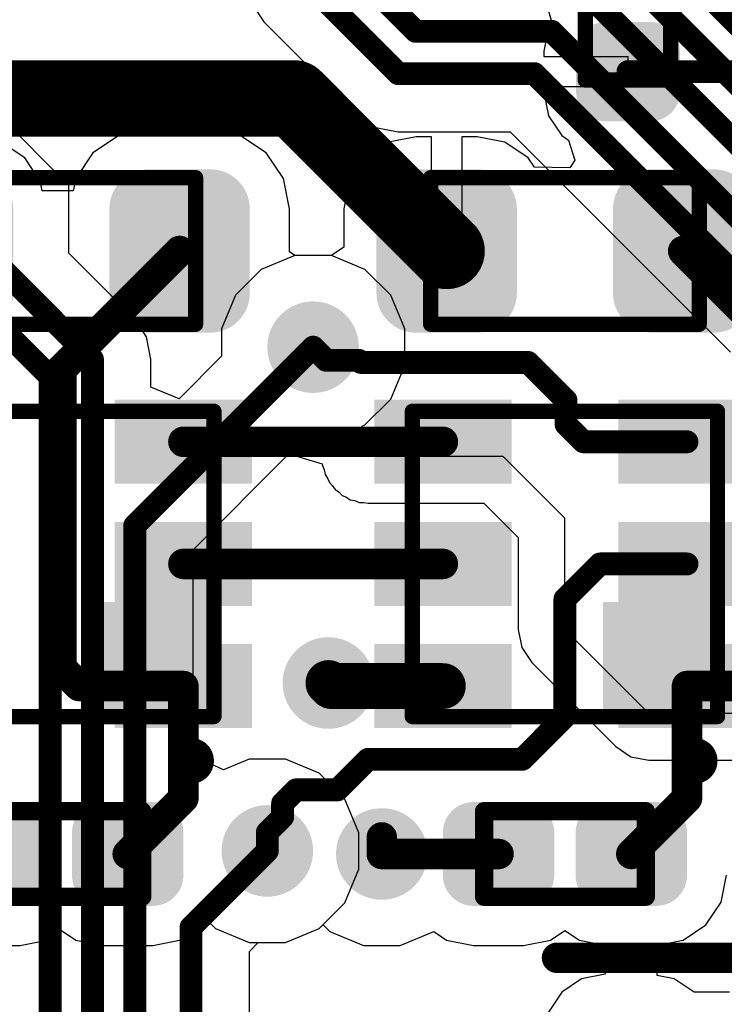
# Model space of a CAD drawing. Header units: inches. Extents: x 0 to 41, y 0 to 25.4.
# Tile 10 of 18: x 28.5 to 33.1, y 9.8 to 16.2. Entities that reach past the tile are written whole.
import ezdxf

# ---------------------------------------------------------------- set-up
doc = ezdxf.new("R2010")
doc.units = ezdxf.units.IN
for name, color, linetype in [('BOTTOM', 5, 'Continuous'), ('TOP', 1, 'Continuous'), ('Top Assembly', 56, 'Continuous'), ('Top Overlay', 2, 'Continuous'), ('Top Solder', 216, 'Continuous'), ('Via Holes', 16, 'Continuous')]:
    doc.layers.add(name, color=color, linetype=linetype)

# ---------------------------------------------------------------- blocks, each defined once
blk = doc.blocks.new('RES_0402_3374')
at = {"layer": 'TOP'}
h = blk.add_hatch(color=1, dxfattribs=at)
edge = h.paths.add_edge_path()
edge.add_arc((-0.34025205, -0.14975078), 0.14024864, 270, 360)
edge.add_line((-0.20000341, -0.14975078), (-0.20000341, 0.14975078))
edge.add_arc((-0.34025205, 0.14975078), 0.14024864, 0, 90)
edge.add_line((-0.34025205, 0.28999942), (-0.60975367, 0.28999942))
edge.add_arc((-0.60975367, 0.14975078), 0.14024864, 90, 180)
edge.add_line((-0.75000231, 0.1497507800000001), (-0.75000231, -0.1497507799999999))
edge.add_arc((-0.60975367, -0.14975078), 0.14024864, 180, 270)
edge.add_line((-0.60975367, -0.28999942), (-0.34025205, -0.28999942))
h = blk.add_hatch(color=1, dxfattribs=at)
edge = h.paths.add_edge_path()
edge.add_arc((0.34025205, 0.14975078), 0.14024864, 90, 180)
edge.add_line((0.20000341, 0.14975078), (0.20000341, -0.14975078))
edge.add_arc((0.34025205, -0.14975078), 0.14024864, 180, 270)
edge.add_line((0.34025205, -0.28999942), (0.60975367, -0.28999942))
edge.add_arc((0.60975367, -0.14975078), 0.14024864, 270, 360)
edge.add_line((0.75000231, -0.14975078), (0.75000231, 0.14975078))
edge.add_arc((0.60975367, 0.14975078), 0.14024864, 0, 90)
edge.add_line((0.60975367, 0.28999942), (0.34025205, 0.28999942))
at = {"layer": 'Top Solder'}
h = blk.add_hatch(color=216, dxfattribs=at)
edge = h.paths.add_edge_path()
edge.add_arc((-0.34025205, -0.14975078), 0.19024854, 270, 360)
edge.add_line((-0.15000351, -0.14975078), (-0.15000351, 0.14975078))
edge.add_arc((-0.34025205, 0.14975078), 0.19024854, 0, 90)
edge.add_line((-0.34025205, 0.33999932), (-0.60975367, 0.33999932))
edge.add_arc((-0.60975367, 0.14975078), 0.19024854, 90, 180)
edge.add_line((-0.80000221, 0.1497507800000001), (-0.80000221, -0.1497507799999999))
edge.add_arc((-0.60975367, -0.14975078), 0.19024854, 180, 270)
edge.add_line((-0.60975367, -0.33999932), (-0.34025205, -0.33999932))
h = blk.add_hatch(color=216, dxfattribs=at)
edge = h.paths.add_edge_path()
edge.add_arc((0.34025205, 0.14975078), 0.19024854, 90, 180)
edge.add_line((0.15000351, 0.14975078), (0.15000351, -0.14975078))
edge.add_arc((0.34025205, -0.14975078), 0.19024854, 180, 270)
edge.add_line((0.3402520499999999, -0.33999932), (0.60975367, -0.33999932))
edge.add_arc((0.60975367, -0.14975078), 0.19024854, 270, 360)
edge.add_line((0.80000221, -0.14975078), (0.80000221, 0.14975078))
edge.add_arc((0.60975367, 0.14975078), 0.19024854, 0, 90)
edge.add_line((0.60975367, 0.33999932), (0.34025205, 0.33999932))
at = {"layer": 'Top Assembly', "const_width": 0.0999998}
for points in [[(0.53000148, 0.28000198), (-0.5299989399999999, 0.27999944)], [(-0.5299989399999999, 0.27999944), (-0.5299989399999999, -0.27999944)], [(0.53000148, 0.28000198), (0.53000148, -0.28000198)], [(-0.5299989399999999, -0.27999944), (0.53000148, -0.28000198)]]:
    blk.add_lwpolyline(points, dxfattribs=at)
at = {"layer": 'Top Assembly', "const_width": 0.0499999}
for points in [[(-0.55499762, 0.27999944, 1), (-0.50500026, 0.27999944, 1)], [(-0.55499762, 0.27999944, 1), (-0.50500026, 0.27999944, 1)], [(0.5050028, 0.28000198, 1), (0.55500016, 0.28000198, 1)], [(0.5050028, 0.28000198, 1), (0.55500016, 0.28000198, 1)], [(-0.55499762, -0.27999944, 1), (-0.50500026, -0.27999944, 1)], [(-0.55499762, -0.27999944, 1), (-0.50500026, -0.27999944, 1)], [(0.5050028, -0.28000198, 1), (0.55500016, -0.28000198, 1)], [(0.5050028, -0.28000198, 1), (0.55500016, -0.28000198, 1)]]:
    blk.add_lwpolyline(points, format="xyb", close=True, dxfattribs=at)
blk = doc.blocks.new('RES_0603_3413')
at = {"layer": 'TOP'}
h = blk.add_hatch(color=1, dxfattribs=at)
edge = h.paths.add_edge_path()
edge.add_arc((-0.5740996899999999, -0.2758998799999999), 0.20910042, 270, 360)
edge.add_line((-0.36499927, -0.2758998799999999), (-0.36499927, 0.27589988))
edge.add_arc((-0.5740996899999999, 0.27589988), 0.20910042, 0, 90)
edge.add_line((-0.5740996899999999, 0.4850002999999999), (-0.9758997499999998, 0.4850002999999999))
edge.add_arc((-0.9758997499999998, 0.2758998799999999), 0.20910042, 90, 180)
edge.add_line((-1.18500017, 0.2758998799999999), (-1.18500017, -0.27589988))
edge.add_arc((-0.9758997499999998, -0.27589988), 0.20910042, 180, 270)
edge.add_line((-0.9758997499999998, -0.4850002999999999), (-0.5740996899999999, -0.4850002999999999))
h = blk.add_hatch(color=1, dxfattribs=at)
edge = h.paths.add_edge_path()
edge.add_arc((0.5740996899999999, 0.27589988), 0.20910042, 90, 180)
edge.add_line((0.36499927, 0.27589988), (0.36499927, -0.27589988))
edge.add_arc((0.5740996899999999, -0.27589988), 0.20910042, 180, 270)
edge.add_line((0.5740996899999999, -0.4850002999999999), (0.9758997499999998, -0.4850002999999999))
edge.add_arc((0.9758997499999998, -0.27589988), 0.20910042, 270, 360)
edge.add_line((1.18500017, -0.27589988), (1.18500017, 0.27589988))
edge.add_arc((0.9758997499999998, 0.27589988), 0.20910042, 0, 90)
edge.add_line((0.9758997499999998, 0.4850002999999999), (0.5740996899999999, 0.4850002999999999))
at = {"layer": 'Top Solder'}
h = blk.add_hatch(color=216, dxfattribs=at)
edge = h.paths.add_edge_path()
edge.add_arc((-0.5740996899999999, -0.2758998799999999), 0.25910032, 270, 360)
edge.add_line((-0.3149993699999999, -0.2758998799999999), (-0.3149993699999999, 0.27589988))
edge.add_arc((-0.5740996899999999, 0.27589988), 0.25910032, 0, 90)
edge.add_line((-0.5740996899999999, 0.5350002), (-0.9758997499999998, 0.5350001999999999))
edge.add_arc((-0.9758997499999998, 0.2758998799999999), 0.25910032, 90, 180)
edge.add_line((-1.23500007, 0.27589988), (-1.23500007, -0.27589988))
edge.add_arc((-0.9758997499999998, -0.27589988), 0.25910032, 180, 270)
edge.add_line((-0.9758997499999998, -0.5350002), (-0.5740996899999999, -0.5350001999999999))
h = blk.add_hatch(color=216, dxfattribs=at)
edge = h.paths.add_edge_path()
edge.add_arc((0.5740996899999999, 0.27589988), 0.25910032, 90, 180)
edge.add_line((0.3149993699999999, 0.27589988), (0.3149993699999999, -0.2758998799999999))
edge.add_arc((0.5740996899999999, -0.27589988), 0.25910032, 180, 270)
edge.add_line((0.5740996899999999, -0.5350002), (0.9758997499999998, -0.5350002))
edge.add_arc((0.9758997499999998, -0.27589988), 0.25910032, 270, 360)
edge.add_line((1.23500007, -0.27589988), (1.23500007, 0.27589988))
edge.add_arc((0.9758997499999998, 0.27589988), 0.25910032, 0, 90)
edge.add_line((0.9758997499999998, 0.5350002), (0.5740996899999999, 0.5350002))
at = {"layer": 'Top Assembly', "const_width": 0.0999998}
for points in [[(-0.88000078, 0.47999904), (-0.88000078, -0.47999904)], [(0.88000078, 0.47999904), (-0.88000078, 0.47999904)], [(0.88000078, 0.47999904), (0.88000078, -0.47999904)], [(0.88000078, -0.47999904), (-0.88000078, -0.47999904)]]:
    blk.add_lwpolyline(points, dxfattribs=at)
at = {"layer": 'Top Assembly', "const_width": 0.0499999}
for points in [[(-0.90499946, 0.47999904, 1), (-0.8550020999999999, 0.47999904, 1)], [(-0.90499946, 0.47999904, 1), (-0.8550020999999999, 0.47999904, 1)], [(0.8550020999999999, 0.47999904, 1), (0.90499946, 0.47999904, 1)], [(0.8550020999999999, 0.47999904, 1), (0.90499946, 0.47999904, 1)], [(-0.90499946, -0.47999904, 1), (-0.8550020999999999, -0.47999904, 1)], [(-0.90499946, -0.47999904, 1), (-0.8550020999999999, -0.47999904, 1)], [(0.8550020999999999, -0.47999904, 1), (0.90499946, -0.47999904, 1)], [(0.8550020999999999, -0.47999904, 1), (0.90499946, -0.47999904, 1)]]:
    blk.add_lwpolyline(points, format="xyb", close=True, dxfattribs=at)
blk = doc.blocks.new('RES_0603_3414')
at = {"layer": 'TOP'}
h = blk.add_hatch(color=1, dxfattribs=at)
edge = h.paths.add_edge_path()
edge.add_arc((-0.5740996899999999, -0.2758998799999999), 0.20910042, 270, 360)
edge.add_line((-0.36499927, -0.2758998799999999), (-0.36499927, 0.27589988))
edge.add_arc((-0.5740996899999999, 0.27589988), 0.20910042, 0, 90)
edge.add_line((-0.5740996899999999, 0.4850002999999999), (-0.9758997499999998, 0.4850002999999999))
edge.add_arc((-0.9758997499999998, 0.2758998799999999), 0.20910042, 90, 180)
edge.add_line((-1.18500017, 0.2758998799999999), (-1.18500017, -0.27589988))
edge.add_arc((-0.9758997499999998, -0.27589988), 0.20910042, 180, 270)
edge.add_line((-0.9758997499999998, -0.4850002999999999), (-0.5740996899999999, -0.4850002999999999))
h = blk.add_hatch(color=1, dxfattribs=at)
edge = h.paths.add_edge_path()
edge.add_arc((0.5740996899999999, 0.27589988), 0.20910042, 90, 180)
edge.add_line((0.36499927, 0.27589988), (0.36499927, -0.27589988))
edge.add_arc((0.5740996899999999, -0.27589988), 0.20910042, 180, 270)
edge.add_line((0.5740996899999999, -0.4850002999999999), (0.9758997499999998, -0.4850002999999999))
edge.add_arc((0.9758997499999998, -0.27589988), 0.20910042, 270, 360)
edge.add_line((1.18500017, -0.27589988), (1.18500017, 0.27589988))
edge.add_arc((0.9758997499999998, 0.27589988), 0.20910042, 0, 90)
edge.add_line((0.9758997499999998, 0.4850002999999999), (0.5740996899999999, 0.4850002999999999))
at = {"layer": 'Top Solder'}
h = blk.add_hatch(color=216, dxfattribs=at)
edge = h.paths.add_edge_path()
edge.add_arc((-0.5740996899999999, -0.2758998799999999), 0.25910032, 270, 360)
edge.add_line((-0.3149993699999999, -0.2758998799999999), (-0.3149993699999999, 0.27589988))
edge.add_arc((-0.5740996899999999, 0.27589988), 0.25910032, 0, 90)
edge.add_line((-0.5740996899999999, 0.5350002), (-0.9758997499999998, 0.5350001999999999))
edge.add_arc((-0.9758997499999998, 0.2758998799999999), 0.25910032, 90, 180)
edge.add_line((-1.23500007, 0.27589988), (-1.23500007, -0.27589988))
edge.add_arc((-0.9758997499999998, -0.27589988), 0.25910032, 180, 270)
edge.add_line((-0.9758997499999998, -0.5350002), (-0.5740996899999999, -0.5350001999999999))
h = blk.add_hatch(color=216, dxfattribs=at)
edge = h.paths.add_edge_path()
edge.add_arc((0.5740996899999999, 0.27589988), 0.25910032, 90, 180)
edge.add_line((0.3149993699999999, 0.27589988), (0.3149993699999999, -0.2758998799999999))
edge.add_arc((0.5740996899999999, -0.27589988), 0.25910032, 180, 270)
edge.add_line((0.5740996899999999, -0.5350002), (0.9758997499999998, -0.5350002))
edge.add_arc((0.9758997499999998, -0.27589988), 0.25910032, 270, 360)
edge.add_line((1.23500007, -0.27589988), (1.23500007, 0.27589988))
edge.add_arc((0.9758997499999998, 0.27589988), 0.25910032, 0, 90)
edge.add_line((0.9758997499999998, 0.5350002), (0.5740996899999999, 0.5350002))
at = {"layer": 'Top Assembly', "const_width": 0.0999998}
for points in [[(-0.88000078, 0.4799965), (-0.88000078, -0.48000158)], [(0.88000078, 0.4799965), (-0.88000078, 0.4799965)], [(0.88000078, 0.4799965), (0.88000078, -0.48000158)], [(0.88000078, -0.48000158), (-0.88000078, -0.48000158)]]:
    blk.add_lwpolyline(points, dxfattribs=at)
at = {"layer": 'Top Assembly', "const_width": 0.0499999}
for points in [[(-0.90499946, 0.4799965, 1), (-0.8550020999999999, 0.4799965, 1)], [(-0.90499946, 0.4799965, 1), (-0.8550020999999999, 0.4799965, 1)], [(0.8550020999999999, 0.4799965, 1), (0.90499946, 0.4799965, 1)], [(0.8550020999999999, 0.4799965, 1), (0.90499946, 0.4799965, 1)], [(-0.90499946, -0.48000158, 1), (-0.8550020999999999, -0.48000158, 1)], [(-0.90499946, -0.48000158, 1), (-0.8550020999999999, -0.48000158, 1)], [(0.8550020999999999, -0.48000158, 1), (0.90499946, -0.48000158, 1)], [(0.8550020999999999, -0.48000158, 1), (0.90499946, -0.48000158, 1)]]:
    blk.add_lwpolyline(points, format="xyb", close=True, dxfattribs=at)
blk = doc.blocks.new('APA102_2020_3421')
at = {"layer": 'TOP'}
for points in [[(-1.1999341, 1.02499795), (-0.3998340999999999, 1.02499795), (-0.3998340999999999, 0.5749988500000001), (-1.1999341, 0.5749988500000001)], [(0.3998340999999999, 1.02499795), (1.1999341, 1.02499795), (1.1999341, 0.5749988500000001), (0.3998340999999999, 0.5749988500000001)], [(-1.1999341, 0.22499701), (-0.3998340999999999, 0.22499701), (-0.3998340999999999, -0.22500209), (-1.1999341, -0.22500209)], [(0.3998340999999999, 0.22499701), (1.1999341, 0.22499701), (1.1999341, -0.22500209), (0.3998340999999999, -0.22500209)], [(-1.1999341, -0.5750039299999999), (-0.3998340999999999, -0.5750039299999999), (-0.3998340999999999, -1.02500303), (-1.1999341, -1.02500303)], [(0.3998340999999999, -0.5750039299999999), (1.1999341, -0.5750039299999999), (1.1999341, -1.02500303), (0.3998340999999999, -1.02500303)]]:
    blk.add_hatch(color=1, dxfattribs=at).paths.add_polyline_path(points)
at = {"layer": 'Top Assembly'}
blk.add_hatch(color=56, dxfattribs=at).paths.add_polyline_path([(-0.9999624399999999, 0.25016968), (-0.2499614, 0.25016968), (-0.2499614, 1.00017072), (-0.9999624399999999, 1.00017072)])
at = {"layer": 'Top Solder'}
for points in [[(-1.249934, 1.07499785), (-0.3498342, 1.07499785), (-0.3498342, 0.52499895), (-1.249934, 0.52499895)], [(0.3498342, 1.07499785), (1.249934, 1.07499785), (1.249934, 0.52499895), (0.3498342, 0.52499895)], [(-1.249934, 0.27499691), (-0.3498342, 0.27499691), (-0.3498342, -0.27500199), (-1.249934, -0.27500199)], [(0.3498342, 0.27499691), (1.249934, 0.27499691), (1.249934, -0.27500199), (0.3498342, -0.27500199)], [(-1.249934, -0.52500403), (-0.3498342, -0.52500403), (-0.3498342, -1.07500293), (-1.249934, -1.07500293)], [(0.3498342, -0.52500403), (1.249934, -0.52500403), (1.249934, -1.07500293), (0.3498342, -1.07500293)]]:
    blk.add_hatch(color=216, dxfattribs=at).paths.add_polyline_path(points)
at = {"layer": 'Top Assembly', "const_width": 0.0999998}
for points in [[(-1.00000054, 0.999998), (-1.00000054, -1.00000054)], [(1.00000054, 0.999998), (-1.00000054, 0.999998)], [(1.00000054, 0.999998), (1.00000054, -1.00000054)], [(1.00000054, -1.00000054), (-1.00000054, -1.00000054)]]:
    blk.add_lwpolyline(points, dxfattribs=at)
at = {"layer": 'Top Assembly', "const_width": 0.0499999}
for points in [[(-1.02499922, 0.999998, 1), (-0.97500186, 0.999998, 1)], [(-1.02499922, 0.999998, 1), (-0.97500186, 0.999998, 1)], [(0.97500186, 0.999998, 1), (1.02499922, 0.999998, 1)], [(0.97500186, 0.999998, 1), (1.02499922, 0.999998, 1)], [(-1.02499922, -1.00000054, 1), (-0.97500186, -1.00000054, 1)], [(-1.02499922, -1.00000054, 1), (-0.97500186, -1.00000054, 1)], [(0.97500186, -1.00000054, 1), (1.02499922, -1.00000054, 1)], [(0.97500186, -1.00000054, 1), (1.02499922, -1.00000054, 1)]]:
    blk.add_lwpolyline(points, format="xyb", close=True, dxfattribs=at)
at = {"layer": 'Top Overlay'}
for points, const_width in [([(-0.7998840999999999, 1.28999742, 1), (-0.8998839, 1.28999742, 1)], 0.1999996), ([(-0.9498838, 1.28999742, 1), (-0.8498839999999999, 1.28999742, 1)], 0.0999998), ([(-0.8498839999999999, 1.28999742, 1), (-0.7498842, 1.28999742, 1)], 0.0999998)]:
    blk.add_lwpolyline(points, format="xyb", close=True, dxfattribs=dict(at, const_width=const_width))
blk = doc.blocks.new('APA102_2020_3422')
at = {"layer": 'TOP'}
for points in [[(-1.1999341, 1.02500303), (-0.3998340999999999, 1.02500303), (-0.3998340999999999, 0.5750039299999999), (-1.1999341, 0.5750039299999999)], [(0.3998340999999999, 1.02500303), (1.1999341, 1.02500303), (1.1999341, 0.5750039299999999), (0.3998340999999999, 0.5750039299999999)], [(-1.19993664, 0.22499955), (-0.39983664, 0.22499955), (-0.39983664, -0.22499955), (-1.19993664, -0.22499955)], [(0.39983664, 0.22499955), (1.19993664, 0.22499955), (1.19993664, -0.22499955), (0.39983664, -0.22499955)], [(-1.1999341, -0.5750039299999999), (-0.3998340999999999, -0.5750039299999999), (-0.3998340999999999, -1.02500303), (-1.1999341, -1.02500303)], [(0.3998340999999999, -0.5750039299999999), (1.1999341, -0.5750039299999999), (1.1999341, -1.02500303), (0.3998340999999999, -1.02500303)]]:
    blk.add_hatch(color=1, dxfattribs=at).paths.add_polyline_path(points)
at = {"layer": 'Top Assembly'}
blk.add_hatch(color=56, dxfattribs=at).paths.add_polyline_path([(-0.9999624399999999, 0.2499995), (-0.2499614, 0.2499995), (-0.2499614, 1.00000054), (-0.9999624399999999, 1.00000054)])
at = {"layer": 'Top Solder'}
for points in [[(-1.249934, 1.07500293), (-0.3498342, 1.07500293), (-0.3498342, 0.52500403), (-1.249934, 0.52500403)], [(0.3498342, 1.07500293), (1.249934, 1.07500293), (1.249934, 0.52500403), (0.3498342, 0.52500403)], [(-1.24993654, 0.27499945), (-0.34983674, 0.27499945), (-0.34983674, -0.27499945), (-1.24993654, -0.27499945)], [(0.34983674, 0.27499945), (1.24993654, 0.27499945), (1.24993654, -0.27499945), (0.34983674, -0.27499945)], [(-1.249934, -0.52500403), (-0.3498342, -0.52500403), (-0.3498342, -1.07500293), (-1.249934, -1.07500293)], [(0.3498342, -0.52500403), (1.249934, -0.52500403), (1.249934, -1.07500293), (0.3498342, -1.07500293)]]:
    blk.add_hatch(color=216, dxfattribs=at).paths.add_polyline_path(points)
at = {"layer": 'Top Assembly', "const_width": 0.0999998}
for points in [[(-1.00000054, 1.00000054), (-1.00000054, -1.00000054)], [(1.00000054, 1.00000054), (-1.00000054, 1.00000054)], [(1.00000054, 1.00000054), (1.00000054, -1.00000054)], [(1.00000054, -1.00000054), (-1.00000054, -1.00000054)]]:
    blk.add_lwpolyline(points, dxfattribs=at)
at = {"layer": 'Top Assembly', "const_width": 0.0499999}
for points in [[(-1.02499922, 1.00000054, 1), (-0.97500186, 1.00000054, 1)], [(-1.02499922, 1.00000054, 1), (-0.97500186, 1.00000054, 1)], [(0.97500186, 1.00000054, 1), (1.02499922, 1.00000054, 1)], [(0.97500186, 1.00000054, 1), (1.02499922, 1.00000054, 1)], [(-1.02499922, -1.00000054, 1), (-0.97500186, -1.00000054, 1)], [(-1.02499922, -1.00000054, 1), (-0.97500186, -1.00000054, 1)], [(0.97500186, -1.00000054, 1), (1.02499922, -1.00000054, 1)], [(0.97500186, -1.00000054, 1), (1.02499922, -1.00000054, 1)]]:
    blk.add_lwpolyline(points, format="xyb", close=True, dxfattribs=at)
at = {"layer": 'Top Overlay'}
for points, const_width in [([(-0.7998840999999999, 1.28999996, 1), (-0.8998839, 1.28999996, 1)], 0.1999996), ([(-0.9498838, 1.28999996, 1), (-0.8498839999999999, 1.28999996, 1)], 0.0999998), ([(-0.8498839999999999, 1.28999996, 1), (-0.7498842, 1.28999996, 1)], 0.0999998)]:
    blk.add_lwpolyline(points, format="xyb", close=True, dxfattribs=dict(at, const_width=const_width))
blk = doc.blocks.new('CAP_0402_3429')
at = {"layer": 'TOP'}
h = blk.add_hatch(color=1, dxfattribs=at)
edge = h.paths.add_edge_path()
edge.add_arc((-0.27080083, -0.13919962), 0.1507998, 270, 360)
edge.add_line((-0.12000103, -0.13919962), (-0.12000103, 0.13919962))
edge.add_arc((-0.27080083, 0.13919962), 0.1507998, 0, 90)
edge.add_line((-0.27080083, 0.28999942), (-0.5991999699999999, 0.28999942))
edge.add_arc((-0.5991999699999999, 0.13919962), 0.1507998, 90, 180)
edge.add_line((-0.7499997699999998, 0.13919962), (-0.7499997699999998, -0.1391996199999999))
edge.add_arc((-0.5991999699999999, -0.13919962), 0.1507998, 180, 270)
edge.add_line((-0.5991999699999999, -0.28999942), (-0.27080083, -0.28999942))
h = blk.add_hatch(color=1, dxfattribs=at)
edge = h.paths.add_edge_path()
edge.add_arc((0.27080083, 0.13919962), 0.1507998, 90, 180)
edge.add_line((0.12000103, 0.13919962), (0.12000103, -0.1391996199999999))
edge.add_arc((0.27080083, -0.13919962), 0.1507998, 180, 270)
edge.add_line((0.27080083, -0.28999942), (0.5991999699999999, -0.28999942))
edge.add_arc((0.5991999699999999, -0.13919962), 0.1507998, 270, 360)
edge.add_line((0.7499997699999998, -0.13919962), (0.7499997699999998, 0.13919962))
edge.add_arc((0.5991999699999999, 0.13919962), 0.1507998, 0, 90)
edge.add_line((0.5991999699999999, 0.28999942), (0.27080083, 0.28999942))
at = {"layer": 'Top Solder'}
h = blk.add_hatch(color=216, dxfattribs=at)
edge = h.paths.add_edge_path()
edge.add_arc((-0.27080083, -0.13919962), 0.2007997, 270, 360)
edge.add_line((-0.07000113, -0.13919962), (-0.07000113, 0.13919962))
edge.add_arc((-0.27080083, 0.13919962), 0.2007997, 0, 90)
edge.add_line((-0.27080083, 0.33999932), (-0.5991999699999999, 0.3399993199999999))
edge.add_arc((-0.5991999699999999, 0.13919962), 0.2007997, 90, 180)
edge.add_line((-0.7999996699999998, 0.13919962), (-0.7999996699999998, -0.1391996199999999))
edge.add_arc((-0.5991999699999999, -0.13919962), 0.2007997, 180, 270)
edge.add_line((-0.5991999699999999, -0.33999932), (-0.27080083, -0.3399993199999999))
h = blk.add_hatch(color=216, dxfattribs=at)
edge = h.paths.add_edge_path()
edge.add_arc((0.27080083, 0.13919962), 0.2007997, 90, 180)
edge.add_line((0.07000113, 0.13919962), (0.07000113, -0.1391996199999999))
edge.add_arc((0.27080083, -0.13919962), 0.2007997, 180, 270)
edge.add_line((0.2708008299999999, -0.3399993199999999), (0.5991999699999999, -0.3399993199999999))
edge.add_arc((0.5991999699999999, -0.13919962), 0.2007997, 270, 360)
edge.add_line((0.7999996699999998, -0.13919962), (0.7999996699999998, 0.13919962))
edge.add_arc((0.5991999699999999, 0.13919962), 0.2007997, 0, 90)
edge.add_line((0.5991999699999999, 0.3399993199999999), (0.27080083, 0.3399993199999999))
at = {"layer": 'Top Assembly', "const_width": 0.11999976}
for points in [[(0.5299989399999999, 0.27999944), (-0.5299989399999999, 0.27999944)], [(-0.5299989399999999, 0.27999944), (-0.5299989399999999, -0.27999944)], [(0.5299989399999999, 0.27999944), (0.5299989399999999, -0.27999944)], [(0.5299989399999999, -0.27999944), (-0.5299989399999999, -0.27999944)]]:
    blk.add_lwpolyline(points, dxfattribs=at)
at = {"layer": 'Top Assembly', "const_width": 0.05999988}
for points in [[(-0.55999888, 0.27999944, 1), (-0.499999, 0.27999944, 1)], [(-0.55999888, 0.27999944, 1), (-0.499999, 0.27999944, 1)], [(0.499999, 0.27999944, 1), (0.55999888, 0.27999944, 1)], [(0.499999, 0.27999944, 1), (0.55999888, 0.27999944, 1)], [(-0.55999888, -0.27999944, 1), (-0.499999, -0.27999944, 1)], [(-0.55999888, -0.27999944, 1), (-0.499999, -0.27999944, 1)], [(0.499999, -0.27999944, 1), (0.55999888, -0.27999944, 1)], [(0.499999, -0.27999944, 1), (0.55999888, -0.27999944, 1)]]:
    blk.add_lwpolyline(points, format="xyb", close=True, dxfattribs=at)
blk = doc.blocks.new('CAP_0402_3430')
at = {"layer": 'TOP'}
h = blk.add_hatch(color=1, dxfattribs=at)
edge = h.paths.add_edge_path()
edge.add_arc((-0.27080337, -0.13919454), 0.1507998, 270, 360)
edge.add_line((-0.12000357, -0.13919454), (-0.12000357, 0.1392047))
edge.add_arc((-0.27080337, 0.1392047), 0.1507998, 0, 90)
edge.add_line((-0.27080337, 0.2900045), (-0.59920251, 0.2900045))
edge.add_arc((-0.59920251, 0.1392047), 0.1507998, 90, 180)
edge.add_line((-0.75000231, 0.1392047), (-0.75000231, -0.13919454))
edge.add_arc((-0.59920251, -0.13919454), 0.1507998, 180, 270)
edge.add_line((-0.59920251, -0.28999434), (-0.27080337, -0.28999434))
h = blk.add_hatch(color=1, dxfattribs=at)
edge = h.paths.add_edge_path()
edge.add_arc((0.27080337, 0.1392047), 0.1507998, 90, 180)
edge.add_line((0.12000357, 0.1392047), (0.12000357, -0.1391945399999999))
edge.add_arc((0.27080337, -0.13919454), 0.1507998, 180, 270)
edge.add_line((0.27080337, -0.28999434), (0.59920251, -0.28999434))
edge.add_arc((0.59920251, -0.13919454), 0.1507998, 270, 360)
edge.add_line((0.75000231, -0.13919454), (0.75000231, 0.1392047))
edge.add_arc((0.59920251, 0.1392047), 0.1507998, 0, 90)
edge.add_line((0.59920251, 0.2900045), (0.27080337, 0.2900045))
at = {"layer": 'Top Solder'}
h = blk.add_hatch(color=216, dxfattribs=at)
edge = h.paths.add_edge_path()
edge.add_arc((-0.27080337, -0.13919454), 0.2007997, 270, 360)
edge.add_line((-0.07000367, -0.13919454), (-0.07000367, 0.1392047))
edge.add_arc((-0.27080337, 0.1392047), 0.2007997, 0, 90)
edge.add_line((-0.27080337, 0.3400044), (-0.59920251, 0.3400044))
edge.add_arc((-0.59920251, 0.1392047), 0.2007997, 90, 180)
edge.add_line((-0.8000022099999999, 0.1392047), (-0.8000022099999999, -0.13919454))
edge.add_arc((-0.59920251, -0.13919454), 0.2007997, 180, 270)
edge.add_line((-0.59920251, -0.33999424), (-0.27080337, -0.3399942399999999))
h = blk.add_hatch(color=216, dxfattribs=at)
edge = h.paths.add_edge_path()
edge.add_arc((0.27080337, 0.1392047), 0.2007997, 90, 180)
edge.add_line((0.07000367, 0.1392047), (0.07000367, -0.1391945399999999))
edge.add_arc((0.27080337, -0.13919454), 0.2007997, 180, 270)
edge.add_line((0.2708033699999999, -0.3399942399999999), (0.59920251, -0.3399942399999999))
edge.add_arc((0.59920251, -0.13919454), 0.2007997, 270, 360)
edge.add_line((0.8000022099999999, -0.13919454), (0.8000022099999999, 0.1392047))
edge.add_arc((0.59920251, 0.1392047), 0.2007997, 0, 90)
edge.add_line((0.59920251, 0.3400044), (0.27080337, 0.3400044))
at = {"layer": 'Top Assembly', "const_width": 0.11999976}
for points in [[(0.5299989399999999, 0.28000452), (-0.5299989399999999, 0.28000452)], [(-0.5299989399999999, 0.28000452), (-0.5299989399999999, -0.27999944)], [(0.5299989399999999, 0.28000452), (0.5299989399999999, -0.27999944)], [(0.5299989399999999, -0.27999944), (-0.5299989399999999, -0.27999944)]]:
    blk.add_lwpolyline(points, dxfattribs=at)
at = {"layer": 'Top Assembly', "const_width": 0.05999988}
for points in [[(-0.55999888, 0.28000452, 1), (-0.499999, 0.28000452, 1)], [(-0.55999888, 0.28000452, 1), (-0.499999, 0.28000452, 1)], [(0.499999, 0.28000452, 1), (0.55999888, 0.28000452, 1)], [(0.499999, 0.28000452, 1), (0.55999888, 0.28000452, 1)], [(-0.55999888, -0.27999944, 1), (-0.499999, -0.27999944, 1)], [(-0.55999888, -0.27999944, 1), (-0.499999, -0.27999944, 1)], [(0.499999, -0.27999944, 1), (0.55999888, -0.27999944, 1)], [(0.499999, -0.27999944, 1), (0.55999888, -0.27999944, 1)]]:
    blk.add_lwpolyline(points, format="xyb", close=True, dxfattribs=at)

msp = doc.modelspace()

# ---------------------------------------------------------------- hatches: boundary and pattern name
at = {"layer": 'BOTTOM'}
h = msp.add_hatch(color=5, dxfattribs=at)
edge = h.paths.add_edge_path()
edge.add_arc((30.40000016, 14.09999974), 0.2999994, 0, 360)
h = msp.add_hatch(color=5, dxfattribs=at)
edge = h.paths.add_edge_path()
edge.add_arc((30.49999996, 11.89999906), 0.2999994, 0, 360)
h = msp.add_hatch(color=5, dxfattribs=at)
edge = h.paths.add_edge_path()
edge.add_arc((30.10000076, 10.80000126), 0.2999994, 0, 360)
h = msp.add_hatch(color=5, dxfattribs=at)
edge = h.paths.add_edge_path()
edge.add_arc((30.85002974, 10.78000892), 0.2999994, 0, 360)
at = {"layer": 'TOP'}
h = msp.add_hatch(color=1, dxfattribs=at)
edge = h.paths.add_edge_path()
edge.add_arc((30.40000016, 14.09999974), 0.2999994, 0, 360)
h = msp.add_hatch(color=1, dxfattribs=at)
edge = h.paths.add_edge_path()
edge.add_arc((30.49999996, 11.89999906), 0.2999994, 0, 360)
h = msp.add_hatch(color=1, dxfattribs=at)
edge = h.paths.add_edge_path()
edge.add_arc((30.10000076, 10.80000126), 0.2999994, 0, 360)
h = msp.add_hatch(color=1, dxfattribs=at)
edge = h.paths.add_edge_path()
edge.add_arc((30.85002974, 10.78000892), 0.2999994, 0, 360)
at = {"layer": 'Via Holes'}
h = msp.add_hatch(color=7, dxfattribs=at)
edge = h.paths.add_edge_path()
edge.add_arc((30.40000016, 14.09999974), 0.1499997, 0, 360)
h = msp.add_hatch(color=7, dxfattribs=at)
edge = h.paths.add_edge_path()
edge.add_arc((30.49999996, 11.89999906), 0.1499997, 0, 360)
h = msp.add_hatch(color=7, dxfattribs=at)
edge = h.paths.add_edge_path()
edge.add_arc((30.10000076, 10.80000126), 0.1499997, 0, 360)
h = msp.add_hatch(color=7, dxfattribs=at)
edge = h.paths.add_edge_path()
edge.add_arc((30.85002974, 10.78000892), 0.1499997, 0, 360)

# ---------------------------------------------------------------- linework, layer by layer
at = {"layer": 'BOTTOM'}
for p, q in [((28.80000082, 15.16005604), (27.57733117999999, 16.38272568)), ((29.99483206, 16.35517938), (30.0777148, 16.23113848)), ((30.0777148, 16.23113848), (30.68722336, 15.62162992)), ((30.68722336, 15.62162992), (30.81126425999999, 15.53874718)), ((30.81126425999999, 15.53874718), (30.95758096, 15.50964386)), ((30.95758096, 15.50964386), (31.69096024, 15.50964386)), ((31.69096024, 15.50964386), (33.13408918, 14.06651492)), ((28.80000082, 14.7150582), (28.80000082, 15.16005604)), ((29.22435608, 14.29070294), (28.80000082, 14.7150582)), ((30.28065318, 14.69999854), (30.06012784, 14.60865506)), ((30.51934714, 14.69999854), (30.28065318, 14.69999854)), ((30.73987248, 14.60865506), (30.51934714, 14.69999854)), ((30.06012784, 14.60865506), (29.89134484, 14.43987206)), ((30.90865548, 14.43987206), (30.73987248, 14.60865506)), ((29.89134484, 14.43987206), (29.80000136, 14.21934672)), ((30.99999896, 14.21934672), (30.90865548, 14.43987206)), ((29.30723882, 14.16666204), (29.22435608, 14.29070294)), ((29.80000136, 14.21934672), (29.80000136, 14.04071614)), ((30.99999896, 13.98065276), (30.99999896, 14.21934672)), ((29.33634214, 14.02034534), (29.30723882, 14.16666204)), ((29.33634214, 13.83836958), (29.33634214, 14.02034534)), ((29.80000136, 14.04071614), (29.52111952, 13.7618343)), ((30.90865548, 13.76012742), (30.99999896, 13.98065276)), ((29.52111952, 13.7618343), (29.33634214, 13.83836958)), ((30.73987248, 13.59134442), (30.90865548, 13.76012742)), ((30.72100536, 13.58352884), (30.73987248, 13.59134442)), ((30.76078684, 13.38352924), (30.72100536, 13.58352884)), ((29.61334184, 12.77262622), (30.24155496, 13.40083934)), ((30.24155496, 13.40083934), (30.45857002, 13.33501016)), ((31.6456695, 13.38352924), (30.76078684, 13.38352924)), ((32.05002988, 12.97916886), (31.6456695, 13.38352924)), ((30.45857002, 13.33501016), (30.46078744, 13.32385702)), ((30.46078744, 13.32385702), (30.4723165, 13.2960237)), ((30.4723165, 13.2960237), (30.47819406, 13.26647588)), ((30.47819406, 13.26647588), (30.49493266, 13.24142386)), ((30.49493266, 13.24142386), (30.50645918, 13.21359562)), ((30.50645918, 13.21359562), (30.52775708, 13.19229518)), ((30.52775708, 13.19229518), (30.54449822, 13.16724062)), ((30.54449822, 13.16724062), (30.56954516, 13.15050456)), ((30.56954516, 13.15050456), (30.59084814, 13.12920158)), ((30.59084814, 13.12920158), (30.61868908, 13.11766998)), ((30.61868908, 13.11766998), (30.64373348, 13.10093646)), ((30.64373348, 13.10093646), (30.67327368, 13.0950589)), ((30.67327368, 13.0950589), (30.70111208, 13.08352984)), ((30.70111208, 13.08352984), (30.73123902, 13.08352984)), ((30.73123902, 13.08352984), (30.76078684, 13.07765228)), ((30.76078684, 13.07765228), (31.51897176, 13.07765228)), ((31.51897176, 13.07765228), (31.74415292, 12.85246858)), ((32.05002988, 12.24997042), (32.05002988, 12.97916886)), ((31.74415292, 12.85246858), (31.74415292, 12.24997042)), ((29.61334184, 11.42318264), (29.61334184, 12.77262622)), ((31.74415292, 12.24997042), (31.7674371, 12.13291706)), ((32.60000084, 11.69999946), (32.05002988, 12.24997042)), ((31.7674371, 12.13291706), (31.83374126, 12.0336818)), ((31.83374126, 12.0336818), (32.38371222, 11.48371084)), ((34.69999918, 11.69999946), (32.60000084, 11.69999946)), ((32.38371222, 11.48371084), (32.48294748, 11.41740668)), ((29.81334398, 11.3306987), (29.61334184, 11.42318264)), ((32.48294748, 11.41740668), (32.60000084, 11.39411996)), ((29.98065378, 11.40000006), (29.81334398, 11.3306987)), ((30.21934774, 11.40000006), (29.98065378, 11.40000006)), ((30.43987308, 11.30865658), (30.21934774, 11.40000006)), ((32.60000084, 11.39411996), (32.60001354, 11.3941225)), ((32.60001354, 11.3941225), (34.69999663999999, 11.3941225)), ((30.60865608, 11.13987358), (30.43987308, 11.30865658)), ((30.69999956, 10.91934824), (30.60865608, 11.13987358)), ((30.69999956, 10.68065428), (30.69999956, 10.91934824)), ((30.60865608, 10.46012894), (30.69999956, 10.68065428)), ((30.43987308, 10.29134594), (30.60865608, 10.46012894)), ((30.21934774, 10.20000246), (30.43987308, 10.29134594)), ((29.98234288, 10.14162564), (30.0407197, 10.20000246)), ((30.0407197, 10.20000246), (30.21934774, 10.20000246)), ((29.98234288, 9.169255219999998), (29.98234288, 10.14162564))]:
    msp.add_line(p, q, dxfattribs=at)
at = {"layer": 'BOTTOM', "const_width": 0.1499997}
for points in [[(32.31788812, 17.07552084), (34.35580886, 15.0376001)], [(32.00167336, 16.99999902), (34.24107198, 14.7606004)], [(30.6250721, 16.61623296), (31.07231784, 16.16898722)], [(30.3480724, 16.50149608), (30.95758096, 15.89198752)], [(32.16394887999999, 16.44598692), (34.65203128, 13.95790452)], [(31.07231784, 16.16898722), (31.96406866, 16.16898722)], [(31.96406866, 16.16898722), (33.79343254, 14.33962334)], [(30.95758096, 15.89198752), (31.84933178, 15.89198752)], [(31.84933178, 15.89198752), (33.51643284, 14.22488646)], [(27.19498752, 15.7793563), (28.95399848, 14.02034534)], [(27.2798794, 15.30272784), (28.67699878, 13.90560846)], [(29.23099818, 12.93099776), (30.40000016, 14.09999974)], [(28.95399848, 8.14574444), (28.95399848, 14.02034534)], [(28.67699878, 8.58693482), (28.67699878, 13.90560846)], [(29.23099818, 7.8309978), (29.23099818, 12.93099776)], [(29.59999922, 10.29999718), (30.10000076, 10.79999872)], [(29.59999922, 9.01088368), (29.59999922, 10.29999718)]]:
    msp.add_lwpolyline(points, dxfattribs=at)
at = {"layer": 'BOTTOM', "const_width": 0.07499858}
for points in [[(31.03481728, 16.16898722, 1), (31.1098184, 16.16898722, 1)], [(31.03481728, 16.16898722, 1), (31.1098184, 16.16898722, 1)], [(31.9265681, 16.16898722, 1), (32.00156922, 16.16898722, 1)], [(31.9265681, 16.16898722, 1), (32.00156922, 16.16898722, 1)], [(30.9200804, 15.89198752, 1), (30.99508152, 15.89198752, 1)], [(30.9200804, 15.89198752, 1), (30.99508152, 15.89198752, 1)], [(31.81183122, 15.89198752, 1), (31.88683234, 15.89198752, 1)], [(31.81183122, 15.89198752, 1), (31.88683234, 15.89198752, 1)], [(30.3624996, 14.09999974, 1), (30.43750072, 14.09999974, 1)], [(28.91649792, 14.02034534, 1), (28.99149904, 14.02034534, 1)], [(28.91649792, 14.02034534, 1), (28.99149904, 14.02034534, 1)], [(28.63949822, 13.90560846, 1), (28.71449934, 13.90560846, 1)], [(28.63949822, 13.90560846, 1), (28.71449934, 13.90560846, 1)], [(29.19349762, 12.93099776, 1), (29.26849873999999, 12.93099776, 1)], [(29.19349762, 12.93099776, 1), (29.26849873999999, 12.93099776, 1)], [(30.0625002, 10.79999872, 1), (30.13750132, 10.79999872, 1)], [(29.56249866, 10.29999718, 1), (29.63749978, 10.29999718, 1)], [(29.56249866, 10.29999718, 1), (29.63749978, 10.29999718, 1)]]:
    msp.add_lwpolyline(points, format="xyb", close=True, dxfattribs=at)
at = {"layer": 'TOP'}
for p, q in [((31.93603214, 16.32618782), (31.96457158, 16.22751136)), ((31.94190208, 16.19358204), (31.9113027, 16.03975456)), ((31.96457158, 16.22751136), (31.94190208, 16.19358204)), ((31.9113027, 16.03975456), (31.9113027, 16.00500228)), ((31.9113027, 16.00500228), (32.46302372, 16.00500228)), ((32.46302372, 16.00500228), (32.46302372, 15.80500268)), ((32.46302372, 15.80500268), (31.9113027, 15.80500268)), ((31.9113027, 15.80500268), (31.9113027, 15.77025548)), ((31.9113027, 15.77025548), (31.94190208, 15.616428)), ((31.94190208, 15.616428), (32.02903678, 15.48601678)), ((29.12548658, 15.48549354), (28.95708712, 15.37297154)), ((29.32412728, 15.52500578), (29.12548658, 15.48549354)), ((29.7259248, 15.52500578), (29.32412728, 15.52500578)), ((29.9245655, 15.48549354), (29.7259248, 15.52500578)), ((30.09296496, 15.37297154), (29.9245655, 15.48549354)), ((32.02903678, 15.48601678), (32.07263588, 15.45688552)), ((28.50980328, 15.3398093), (28.35661842, 15.44216368)), ((30.89343834, 15.44214082), (30.74025348, 15.33978644)), ((31.0741314, 15.47808182), (30.89343834, 15.44214082)), ((31.17503036, 15.47808182), (31.0741314, 15.47808182)), ((31.17503036, 14.73000864), (31.17503036, 15.47808182)), ((31.47592892, 15.47808182), (31.37502996, 15.47808182)), ((31.37502996, 15.47808182), (31.37502996, 14.73000864)), ((31.65662198, 15.44214082), (31.47592892, 15.47808182)), ((31.80980684, 15.33978644), (31.65662198, 15.44214082)), ((32.07263588, 15.45688552), (32.11459668, 15.32396224)), ((28.95708712, 15.37297154), (28.84456512, 15.20457208)), ((30.20548696, 15.20457208), (30.09296496, 15.37297154)), ((28.61215766, 15.18662444), (28.50980328, 15.3398093)), ((30.74025348, 15.33978644), (30.6378991, 15.18660158)), ((31.85030714, 15.27917442), (31.80980684, 15.33978644)), ((32.11459668, 15.32396224), (32.08318449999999, 15.27393948)), ((32.08318449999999, 15.27393948), (31.85030714, 15.27917442)), ((28.62461636, 15.1239855), (28.61215766, 15.18662444)), ((28.84456512, 15.20457208), (28.82853518, 15.1239855)), ((30.2449992, 15.00593138), (30.20548696, 15.20457208)), ((30.6378991, 15.18660158), (30.6019581, 15.00590852)), ((28.82853518, 15.1239855), (28.62461636, 15.1239855)), ((30.2449992, 14.72382374), (30.2449992, 15.00593138)), ((30.6019581, 15.00590852), (30.6019581, 14.75520036)), ((30.28065572, 14.69999854), (30.2449992, 14.72382374)), ((30.6019581, 14.75520036), (30.5193446, 14.69999854)), ((31.37502996, 14.73000864), (31.17503036, 14.73000864)), ((30.5193446, 14.69999854), (30.28065572, 14.69999854)), ((33.0738734, 10.4649143), (33.10886189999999, 10.64080676)), ((32.97423936, 10.31579852), (33.0738734, 10.4649143)), ((29.67423072, 10.31582392), (29.73014119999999, 10.32133318)), ((29.73014119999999, 10.32133318), (29.76012844, 10.29134594)), ((28.65511668, 10.21619242), (28.75002632, 10.2796086)), ((28.75002632, 10.2796086), (28.84493596, 10.21619242)), ((29.52511748, 10.21619242), (29.67423072, 10.31582392)), ((29.76012844, 10.29134594), (29.98065378, 10.20000246)), ((30.21934774, 10.20000246), (30.43987308, 10.29134594)), ((30.43987308, 10.29134594), (30.46501908, 10.31649194)), ((30.46501908, 10.31649194), (30.51015742, 10.2713536)), ((30.51015742, 10.2713536), (30.73068276, 10.18001012)), ((30.96937672, 10.18001012), (31.18990205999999, 10.2713536)), ((31.18990205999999, 10.2713536), (31.19087742, 10.27232896)), ((31.19087742, 10.27232896), (31.27493618, 10.21616448)), ((31.9551177, 10.21616448), (32.05002988, 10.27958066)), ((32.05002988, 10.27958066), (32.14494206, 10.21616448)), ((32.82512358, 10.21616448), (32.97423936, 10.31579852)), ((28.47922422, 10.18120392), (28.65511668, 10.21619242)), ((28.84493596, 10.21619242), (29.02082842, 10.18120392)), ((29.34922502, 10.18120392), (29.52511748, 10.21619242)), ((29.98065378, 10.20000246), (30.21934774, 10.20000246)), ((31.27493618, 10.21616448), (31.45082864, 10.18117598)), ((31.77922524, 10.18117598), (31.9551177, 10.21616448)), ((32.14494206, 10.21616448), (32.29851046, 10.1856159)), ((32.64923366, 10.18117598), (32.82512358, 10.21616448)), ((28.15082762, 10.18120392), (28.47922422, 10.18120392)), ((29.02082842, 10.18120392), (29.34922502, 10.18120392)), ((30.73068276, 10.18001012), (30.96937672, 10.18001012)), ((31.45082864, 10.18117598), (31.77922524, 10.18117598)), ((32.29851046, 10.1856159), (32.31327294, 9.991732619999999)), ((32.65462354, 9.98340904), (32.64923366, 10.18117598)), ((32.159448, 9.961133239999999), (32.02903678, 9.873998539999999)), ((32.31327294, 9.991732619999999), (32.159448, 9.961133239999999)), ((32.76660451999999, 9.961133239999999), (32.65462354, 9.98340904)), ((32.8970132, 9.873998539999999), (32.76660451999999, 9.961133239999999)), ((32.02903678, 9.873998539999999), (31.94190208, 9.74358732)), ((33.12903966, 9.873998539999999), (32.8970132, 9.873998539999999))]:
    msp.add_line(p, q, dxfattribs=at)
for points, const_width in [([(8.59003108, 15.73001426), (30.27502454, 15.73001426)], 0.499999), ([(30.27502454, 15.73001426), (31.27503016, 14.73000864)], 0.499999), ([(32.46302626, 15.90500502), (33.5630266, 15.90500502)], 0.1499997), ([(28.75002632, 13.95503178), (29.52502604, 14.7300315)], 0.1999996), ([(32.8250296, 14.73000864), (33.51643284, 14.0386054)], 0.1999996), ([(30.40000016, 14.09999974), (30.48610108, 14.01389882)], 0.1499997), ([(30.48610108, 14.01389882), (30.69896324, 14.01389882)], 0.1499997), ([(30.69896324, 14.01389882), (30.7128672, 13.99999486)], 0.1499997), ([(30.7128672, 13.99999486), (31.80882132, 13.99999486)], 0.1499997), ([(31.80882132, 13.99999486), (32.0569844, 13.75183178)], 0.1499997), ([(28.75002632, 11.99718708), (28.75002632, 13.95503178)], 0.1999996), ([(32.0569844, 13.595223), (32.0569844, 13.75183178)], 0.1499997), ([(32.0569844, 13.595223), (32.17219372, 13.48001368)], 0.1499997), ([(29.54991042, 13.48003654), (29.54993328, 13.48001368)], 0.1999996), ([(29.54993328, 13.48001368), (31.25014578, 13.48001368)], 0.1999996), ([(32.17219372, 13.48001368), (32.84991398, 13.48001368)], 0.1499997), ([(29.54991042, 12.6800356), (29.54993582, 12.6800102)], 0.1999996), ([(29.54993582, 12.6800102), (31.25014324, 12.6800102)], 0.1999996), ([(32.05002988, 12.45003098), (32.28000909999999, 12.6800102)], 0.1499997), ([(32.28000909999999, 12.6800102), (32.84991651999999, 12.6800102)], 0.1499997), ([(32.05002988, 11.68000966), (32.05002988, 12.45003098)], 0.1499997), ([(28.75002632, 11.99718708), (28.86718382, 11.88002958)], 0.1999996), ([(30.49999996, 11.89999906), (30.5199923, 11.88000672)], 0.2999994), ([(30.5199923, 11.88000672), (31.25014578, 11.88000672)], 0.2999994), ([(28.86718382, 11.88002958), (29.54991042, 11.88002958)], 0.1999996), ([(29.54991042, 11.14491802), (29.54991042, 11.88002958)], 0.1999996), ([(32.84991398, 11.88000672), (33.34996378, 11.88000672)], 0.1999996), ([(32.84991398, 11.14489516), (32.84991398, 11.88000672)], 0.1999996), ([(31.77002028, 11.40000006), (32.05002988, 11.68000966)], 0.1499997), ([(30.5600862, 11.20000046), (30.7600858, 11.40000006)], 0.1499997), ([(30.7600858, 11.40000006), (31.77002028, 11.40000006)], 0.1499997), ([(29.18502418, 10.78003178), (29.54991042, 11.14491802)], 0.1999996), ([(30.20000056, 11.1121317), (30.28786932, 11.20000046)], 0.1499997), ([(30.28786932, 11.20000046), (30.5600862, 11.20000046)], 0.1499997), ([(32.48502774, 10.78000892), (32.84991398, 11.14489516)], 0.1999996), ([(30.20000056, 11.0217712), (30.20000056, 11.1121317)], 0.1499997), ([(30.10000076, 10.9217714), (30.20000056, 11.0217712)], 0.1499997), ([(30.10000076, 10.80000126), (30.10000076, 10.9217714)], 0.1499997), ([(30.85002974, 10.78000892), (30.85002974, 10.88824848)], 0.1999996), ([(30.85002974, 10.78000892), (31.61502694, 10.78000892)], 0.1999996), ([(31.99841199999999, 10.10000012), (33.4458691, 10.10000012)], 0.1999996)]:
    msp.add_lwpolyline(points, dxfattribs=dict(at, const_width=const_width))
for points, const_width in [([(30.15002605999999, 15.73001426, 1), (30.40002302, 15.73001426, 1)], 0.2499995), ([(30.15002605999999, 15.73001426, 1), (30.40002302, 15.73001426, 1)], 0.2499995), ([(32.4255257, 15.90500502, 1), (32.50052682, 15.90500502, 1)], 0.07499858), ([(31.15003168, 14.73000864, 1), (31.40002864, 14.73000864, 1)], 0.2499995), ([(29.47502614, 14.7300315, 1), (29.57502594, 14.7300315, 1)], 0.0999998), ([(32.7750297, 14.73000864, 1), (32.8750295, 14.73000864, 1)], 0.0999998), ([(30.3624996, 14.09999974, 1), (30.43750072, 14.09999974, 1)], 0.07499858), ([(30.44860052, 14.01389882, 1), (30.52360164, 14.01389882, 1)], 0.07499858), ([(30.44860052, 14.01389882, 1), (30.52360164, 14.01389882, 1)], 0.07499858), ([(30.66146268, 14.01389882, 1), (30.7364638, 14.01389882, 1)], 0.07499858), ([(30.66146268, 14.01389882, 1), (30.7364638, 14.01389882, 1)], 0.07499858), ([(30.67536664, 13.99999486, 1), (30.75036776, 13.99999486, 1)], 0.07499858), ([(30.67536664, 13.99999486, 1), (30.75036776, 13.99999486, 1)], 0.07499858), ([(31.77132076, 13.99999486, 1), (31.84632187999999, 13.99999486, 1)], 0.07499858), ([(31.77132076, 13.99999486, 1), (31.84632187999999, 13.99999486, 1)], 0.07499858), ([(28.70002642, 13.95503178, 1), (28.80002622, 13.95503178, 1)], 0.0999998), ([(28.70002642, 13.95503178, 1), (28.80002622, 13.95503178, 1)], 0.0999998), ([(32.01948384, 13.75183178, 1), (32.09448496, 13.75183178, 1)], 0.07499858), ([(32.01948384, 13.75183178, 1), (32.09448496, 13.75183178, 1)], 0.07499858), ([(32.01948384, 13.595223, 1), (32.09448496, 13.595223, 1)], 0.07499858), ([(32.01948384, 13.595223, 1), (32.09448496, 13.595223, 1)], 0.07499858), ([(29.49991052, 13.48003654, 1), (29.59991032, 13.48003654, 1)], 0.0999998), ([(29.49993337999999, 13.48001368, 1), (29.59993318, 13.48001368, 1)], 0.0999998), ([(29.49993337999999, 13.48001368, 1), (29.59993318, 13.48001368, 1)], 0.0999998), ([(31.20014588, 13.48001368, 1), (31.30014568, 13.48001368, 1)], 0.0999998), ([(32.13469316, 13.48001368, 1), (32.20969428, 13.48001368, 1)], 0.07499858), ([(32.13469316, 13.48001368, 1), (32.20969428, 13.48001368, 1)], 0.07499858), ([(32.81241342, 13.48001368, 1), (32.88741454, 13.48001368, 1)], 0.07499858), ([(29.49991052, 12.6800356, 1), (29.59991032, 12.6800356, 1)], 0.0999998), ([(29.49993592, 12.6800102, 1), (29.59993572, 12.6800102, 1)], 0.0999998), ([(29.49993592, 12.6800102, 1), (29.59993572, 12.6800102, 1)], 0.0999998), ([(31.20014334, 12.6800102, 1), (31.30014314, 12.6800102, 1)], 0.0999998), ([(32.24250854, 12.6800102, 1), (32.31750966, 12.6800102, 1)], 0.07499858), ([(32.24250854, 12.6800102, 1), (32.31750966, 12.6800102, 1)], 0.07499858), ([(32.81241596, 12.6800102, 1), (32.88741708, 12.6800102, 1)], 0.07499858), ([(32.01252932, 12.45003098, 1), (32.08753044, 12.45003098, 1)], 0.07499858), ([(32.01252932, 12.45003098, 1), (32.08753044, 12.45003098, 1)], 0.07499858), ([(28.70002642, 11.99718708, 1), (28.80002622, 11.99718708, 1)], 0.0999998), ([(28.70002642, 11.99718708, 1), (28.80002622, 11.99718708, 1)], 0.0999998), ([(30.42500138, 11.89999906, 1), (30.57499854, 11.89999906, 1)], 0.1499997), ([(30.44499372, 11.88000672, 1), (30.59499088, 11.88000672, 1)], 0.1499997), ([(30.44499372, 11.88000672, 1), (30.59499088, 11.88000672, 1)], 0.1499997), ([(31.1751472, 11.88000672, 1), (31.32514436, 11.88000672, 1)], 0.1499997), ([(28.81718392, 11.88002958, 1), (28.91718372, 11.88002958, 1)], 0.0999998), ([(28.81718392, 11.88002958, 1), (28.91718372, 11.88002958, 1)], 0.0999998), ([(29.49991052, 11.88002958, 1), (29.59991032, 11.88002958, 1)], 0.0999998), ([(29.49991052, 11.88002958, 1), (29.59991032, 11.88002958, 1)], 0.0999998), ([(32.79991408, 11.88000672, 1), (32.89991388, 11.88000672, 1)], 0.0999998), ([(32.79991408, 11.88000672, 1), (32.89991388, 11.88000672, 1)], 0.0999998), ([(32.01252932, 11.68000966, 1), (32.08753044, 11.68000966, 1)], 0.07499858), ([(32.01252932, 11.68000966, 1), (32.08753044, 11.68000966, 1)], 0.07499858), ([(30.72258524, 11.40000006, 1), (30.79758636, 11.40000006, 1)], 0.07499858), ([(30.72258524, 11.40000006, 1), (30.79758636, 11.40000006, 1)], 0.07499858), ([(31.73251972, 11.40000006, 1), (31.80752084, 11.40000006, 1)], 0.07499858), ([(31.73251972, 11.40000006, 1), (31.80752084, 11.40000006, 1)], 0.07499858), ([(29.49991052, 11.14491802, 1), (29.59991032, 11.14491802, 1)], 0.0999998), ([(29.49991052, 11.14491802, 1), (29.59991032, 11.14491802, 1)], 0.0999998), ([(30.25036876, 11.20000046, 1), (30.32536988, 11.20000046, 1)], 0.07499858), ([(30.25036876, 11.20000046, 1), (30.32536988, 11.20000046, 1)], 0.07499858), ([(30.52258564, 11.20000046, 1), (30.59758676, 11.20000046, 1)], 0.07499858), ([(30.52258564, 11.20000046, 1), (30.59758676, 11.20000046, 1)], 0.07499858), ([(32.79991408, 11.14489516, 1), (32.89991388, 11.14489516, 1)], 0.0999998), ([(32.79991408, 11.14489516, 1), (32.89991388, 11.14489516, 1)], 0.0999998), ([(30.1625, 11.1121317, 1), (30.23750112, 11.1121317, 1)], 0.07499858), ([(30.1625, 11.1121317, 1), (30.23750112, 11.1121317, 1)], 0.07499858), ([(30.1625, 11.0217712, 1), (30.23750112, 11.0217712, 1)], 0.07499858), ([(30.1625, 11.0217712, 1), (30.23750112, 11.0217712, 1)], 0.07499858), ([(30.0625002, 10.9217714, 1), (30.13750132, 10.9217714, 1)], 0.07499858), ([(30.0625002, 10.9217714, 1), (30.13750132, 10.9217714, 1)], 0.07499858), ([(30.80002984, 10.88824848, 1), (30.90002964, 10.88824848, 1)], 0.0999998), ([(29.13502428, 10.78003178, 1), (29.23502408, 10.78003178, 1)], 0.0999998), ([(30.0625002, 10.80000126, 1), (30.13750132, 10.80000126, 1)], 0.07499858), ([(30.80002984, 10.78000892, 1), (30.90002964, 10.78000892, 1)], 0.0999998), ([(30.80002984, 10.78000892, 1), (30.90002964, 10.78000892, 1)], 0.0999998), ([(31.56502704, 10.78000892, 1), (31.66502684, 10.78000892, 1)], 0.0999998), ([(32.43502784, 10.78000892, 1), (32.53502764, 10.78000892, 1)], 0.0999998), ([(31.9484121, 10.10000012, 1), (32.0484119, 10.10000012, 1)], 0.0999998)]:
    msp.add_lwpolyline(points, format="xyb", close=True, dxfattribs=dict(at, const_width=const_width))

# ---------------------------------------------------------------- block references
for name, p, rotation in [('RES_0402_3374', (32.46302626, 16.38000788), 90), ('RES_0603_3413', (28.75002632, 14.7300315), 180), ('RES_0603_3414', (32.05002988, 14.73000864), 180), ('APA102_2020_3421', (28.75002632, 12.68003306), 180), ('APA102_2020_3422', (32.05002988, 12.6800102), 180), ('CAP_0402_3429', (28.75002632, 10.78003432), 180), ('CAP_0402_3430', (32.05002988, 10.78001146), 180)]:
    msp.add_blockref(name, p, dxfattribs=dict(rotation=rotation))

doc.saveas('drawing.dxf')
